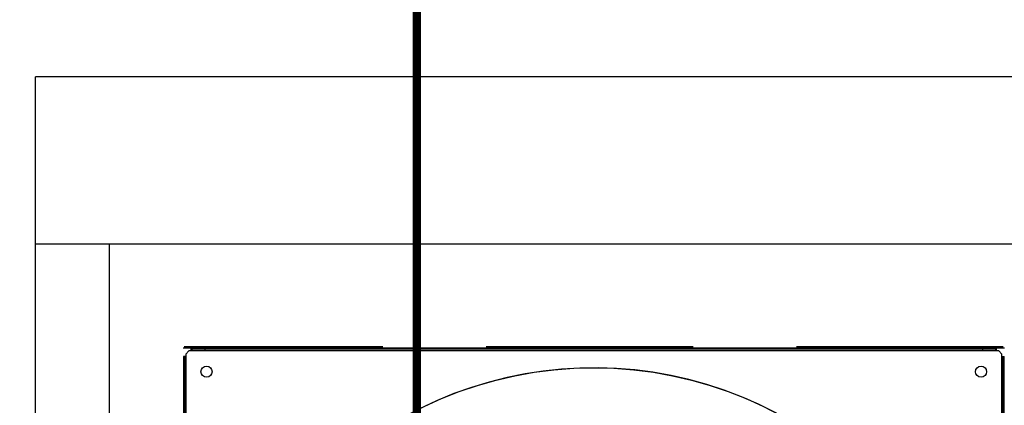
# Model space of a CAD drawing. Header units: centimetres. Extents: x -92429 to 178773, y 2337 to 428125.
# Tile 126 of 138: x 162298 to 162417, y 9698 to 9745. Entities that reach past the tile are written whole.
import ezdxf

# ---------------------------------------------------------------- set-up
doc = ezdxf.new("R2010")
doc.units = ezdxf.units.CM
doc.header["$LTSCALE"] = 50
doc.linetypes.add('DASHED', pattern=[0.75, 0.5, -0.25])
doc.layers.add('Dach_Ist$0$RYSUNKOWE_NIEDRUK', color=6, linetype='Continuous', plot=False)
doc.layers.add('WL_rurociągi', color=1, linetype='Continuous')
doc.layers.add('WL_urządzenia', color=1, linetype='Continuous')

msp = doc.modelspace()

# ---------------------------------------------------------------- linework, layer by layer
at = {"layer": 'Dach_Ist$0$RYSUNKOWE_NIEDRUK', "color": 8, "const_width": 1, "elevation": 2170}
msp.add_lwpolyline([(162474.34, 8805), (162761.33, 8893.29), (162225.92, 8893.29), (162346.37, 8893.29), (162346.37, 8733.15), (162346.37, 13607.71), (162346.37, 13508.77), (162262.57, 13508.77), (162671.3, 13508.77), (162444.72, 13577.68)], dxfattribs=at)
at = {"layer": 'WL_rurociągi'}
for p, q in [((162300.27, 8844.62, 2170), (162300.27, 9737.62, 2170)), ((162541.27, 9737.62, 2170), (162300.27, 9737.62, 2170)), ((162300.27, 9717.44, 2170), (162541.27, 9717.44, 2170)), ((162309.23, 8864.81, 2170), (162309.23, 9717.44, 2170))]:
    msp.add_line(p, q, dxfattribs=at)
at = {"layer": 'WL_urządzenia', "color": 1, "linetype": 'Continuous'}
for p, q in [((162318.11, 9704.89, 2170), (162417.39, 9704.89, 2170)), ((162318.8, 9704.52, 2170), (162318.43, 9704.15, 2170)), ((162319.08, 9704.52, 2170), (162318.8, 9704.52, 2170)), ((162416.42, 9704.8, 2170), (162319.08, 9704.8, 2170)), ((162319.08, 9704.52, 2170), (162319.08, 9704.8, 2170)), ((162319.08, 9704.62, 2170), (162319.18, 9704.62, 2170)), ((162416.42, 9704.52, 2170), (162319.08, 9704.52, 2170)), ((162319.18, 9704.8, 2170), (162319.18, 9704.62, 2170)), ((162319.18, 9704.62, 2170), (162416.33, 9704.62, 2170)), ((162320.75, 9704.8, 2170), (162320.75, 9704.62, 2170)), ((162414.75, 9704.8, 2170), (162414.75, 9704.62, 2170)), ((162416.33, 9704.62, 2170), (162416.33, 9704.8, 2170)), ((162416.33, 9704.62, 2170), (162416.42, 9704.62, 2170)), ((162416.42, 9704.52, 2170), (162416.42, 9704.8, 2170)), ((162416.7, 9704.52, 2170), (162416.42, 9704.52, 2170)), ((162417.07, 9704.15, 2170), (162416.7, 9704.52, 2170)), ((162318.16, 9703.87, 2170), (162318.16, 9606.54, 2170)), ((162318.43, 9703.87, 2170), (162318.16, 9703.87, 2170)), ((162318.34, 9703.78, 2170), (162318.16, 9703.78, 2170)), ((162318.34, 9703.78, 2170), (162318.34, 9703.87, 2170)), ((162318.34, 9606.63, 2170), (162318.34, 9703.78, 2170)), ((162318.43, 9704.15, 2170), (162318.43, 9703.87, 2170)), ((162318.43, 9703.87, 2170), (162318.43, 9606.54, 2170)), ((162417.07, 9703.87, 2170), (162417.07, 9704.15, 2170)), ((162417.07, 9703.87, 2170), (162417.34, 9703.87, 2170)), ((162417.07, 9606.54, 2170), (162417.07, 9703.87, 2170)), ((162417.16, 9703.87, 2170), (162417.16, 9703.78, 2170)), ((162417.16, 9703.78, 2170), (162417.16, 9606.63, 2170)), ((162417.34, 9703.78, 2170), (162417.16, 9703.78, 2170)), ((162417.34, 9606.54, 2170), (162417.34, 9703.87, 2170)), ((162318.16, 9702.21, 2170), (162318.34, 9702.21, 2170)), ((162417.34, 9702.21, 2170), (162417.16, 9702.21, 2170)), ((162417.34, 9702.21, 2170), (162417.16, 9702.21, 2170))]:
    msp.add_line(p, q, dxfattribs=at)
at = {"layer": 'WL_urządzenia', "color": 1, "linetype": 'DASHED'}
msp.add_line((162417.25, 9705.03, 2170), (162318.25, 9705.03, 2170), dxfattribs=at)
at = {"layer": 'WL_urządzenia', "color": 1, "linetype": 'Continuous'}
for centre, radius in [((162320.94, 9702.02, 2170), 0.672), ((162320.94, 9702.02, 2170), 0.672), ((162367.75, 9655.21, 2170), 47.28), ((162414.56, 9702.02, 2170), 0.672)]:
    msp.add_circle(centre, radius, dxfattribs=at)
msp.add_arc((162367.75, 9655.21, 2170), 47.28, 139.4416, 130.5584, dxfattribs=at)

doc.saveas('drawing.dxf')
